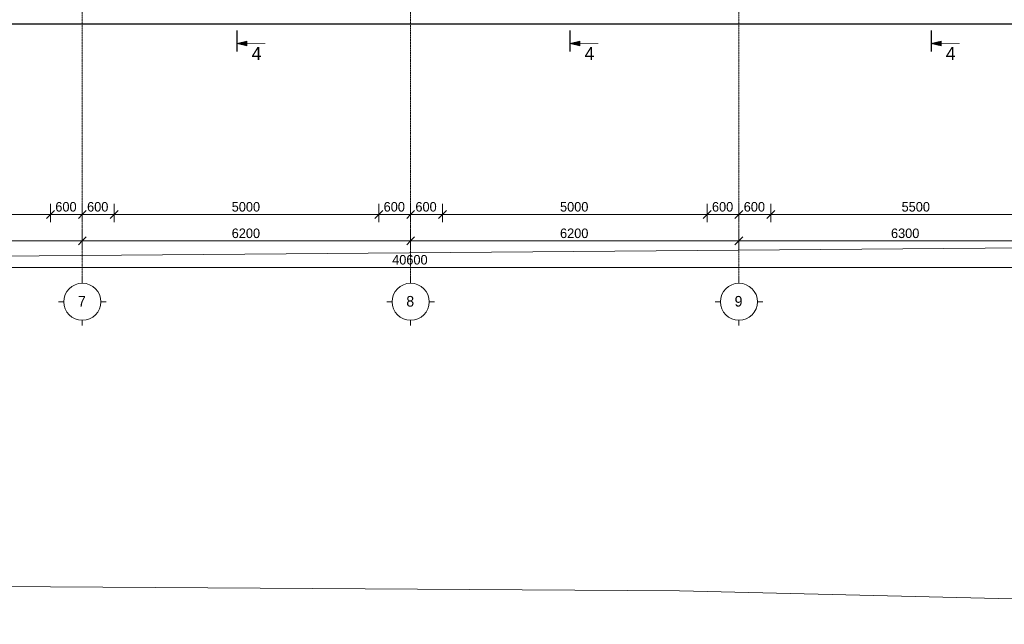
# Model space of a CAD drawing. Header units: millimetres. Extents: x -48420 to 597591, y -12038 to 48020.
# Tile 6 of 13: x 12917 to 31511, y -12038 to -625. Entities that reach past the tile are written whole.
import ezdxf

# ---------------------------------------------------------------- set-up
doc = ezdxf.new("R2010")
doc.units = ezdxf.units.MM
doc.linetypes.add('StructuralPlan-B01$0$Grid Line', pattern=[22.225, 12.7, -3.175, 3.175, -3.175])
doc.layers.get('Defpoints').update_dxf_attribs({"color": 6})
for name, color, linetype, lineweight in [('S - LINE', 7, 'Continuous', 15), ('S - TEXT', 7, 'Continuous', 9), ('StructuralPlan-B01$0$A-010-D_DIM', 7, 'Continuous', 5), ('StructuralPlan-B01$0$A-010-D_DIM-100', 7, 'Continuous', 5), ('StructuralPlan-B01$0$S-160-M_FOUND', 7, 'Continuous', 30), ('StructuralPlan-B01$0$Z-030-M_GRID', 7, 'Continuous', 5), ('StructuralPlan-B01$0$Z-033_T_GRIDREF', 7, 'Continuous', 5)]:
    doc.layers.add(name, color=color, linetype=linetype, lineweight=lineweight)
doc.layers.add('StructuralPlan-B01$0$A-010-M_LINE', color=7, linetype='Continuous', lineweight=5, true_color=0x00a600)
doc.styles.add('Cubicon', font='Cubicon.ttf')
doc.styles.add('StructuralPlan-B01$0$Cubicon_1', font='Cubicon.ttf', dxfattribs={"height": 200})
doc.styles.add('StructuralPlan-B01$0$Cubicon_2', font='Cubicon.ttf', dxfattribs={"height": 180})
doc.dimstyles.new('StructuralPlan-B01$0$CUB_DIM_1_8', dxfattribs={"dimscale": 304.8, "dimtxt": 181.601257, "dimasz": 0.492126, "dimexe": 0.492126, "dimexo": 0.0625, "dimgap": 0, "dimtad": 1, "dimdec": 0, "dimzin": 0, "dimdsep": 46, "dimtxsty": 'StructuralPlan-B01$0$Cubicon_2', "dimblk1": 'StructuralPlan-B01$0$_Oblique', "dimblk2": 'StructuralPlan-B01$0$_Oblique', "dimsah": 1, "dimcen": 0.09, "dimdle": 0.328084, "dimazin": 0, "dimtfac": 1, "dimtdec": 4, "dimtix": 1, "dimtmove": 0, "dimatfit": 3, "dimfxl": 0.656168, "dimfxlon": 1, "dimtvp": 1, "dimtolj": 1, "dimtzin": 0, "dimarcsym": 2})

# ---------------------------------------------------------------- blocks, each defined once
blk = doc.blocks.new('StructuralPlan-B01$0$Grid - 00_CUB_ღერძის თავი-752507-B01')
at = {"layer": 'StructuralPlan-B01$0$Z-033_T_GRIDREF'}
for p, q in [((0, 3.5), (0, 4.5)), ((-3.5, 0), (-4.5, 0)), ((3.5, 0), (4.5, 0)), ((0, -3.5), (0, -4.5))]:
    blk.add_line(p, q, dxfattribs=at)
blk.add_circle((0, 0), 3.5, dxfattribs=at)
blk = doc.blocks.new('StructuralPlan-B01$0$DIMBLOCK1-B01')
at = {"layer": 'StructuralPlan-B01$0$A-010-D_DIM-100', "transparency": 16777216}
for p, q in [((0, -5300), (0, -5100)), ((40600, -5300), (40600, -5100)), ((-100, -5300), (40700, -5300)), ((0, -5300), (-75, -5375)), ((0, -5300), (75, -5225)), ((0, -5300), (0, -5450)), ((40600, -5300), (40525, -5375)), ((40600, -5300), (40675, -5225)), ((40600, -5300), (40600, -5450))]:
    blk.add_line(p, q, dxfattribs=at)
at = {"layer": 'StructuralPlan-B01$0$A-010-D_DIM-100', "color": 0, "transparency": 16777216, "insert": (19951, -5067), "char_height": 180, "width": 838.16, "attachment_point": 1, "line_spacing_factor": 0.931288, "style": 'StructuralPlan-B01$0$Cubicon_2'}
blk.add_mtext('40600', dxfattribs=at)
blk = doc.blocks.new('StructuralPlan-B01$0$_Oblique')
at = {"color": 0, "linetype": 'ByBlock', "lineweight": -2}
blk.add_line((-0.5, -0.5), (0.5, 0.5), dxfattribs=at)
blk = doc.blocks.new('StructuralPlan-B01$0$DIMBLOCK3-B01')
at = {"layer": 'StructuralPlan-B01$0$A-010-D_DIM-100', "transparency": 16777216}
for p, q in [((7800, -4800), (7800, -4600)), ((14100, -4800), (14100, -4600)), ((7800, -4800), (7725, -4875)), ((7800, -4800), (7875, -4725)), ((7800, -4800), (14100, -4800)), ((7800, -4800), (7800, -4950)), ((14100, -4800), (14025, -4875)), ((14100, -4800), (14175, -4725)), ((14100, -4800), (14100, -4950))]:
    blk.add_line(p, q, dxfattribs=at)
at = {"layer": 'StructuralPlan-B01$0$A-010-D_DIM-100', "color": 0, "transparency": 16777216, "insert": (10671, -4567), "char_height": 180, "width": 670.53, "attachment_point": 1, "line_spacing_factor": 0.931288, "style": 'StructuralPlan-B01$0$Cubicon_2'}
blk.add_mtext('6300', dxfattribs=at)
blk = doc.blocks.new('StructuralPlan-B01$0$DIMBLOCK4-B01')
at = {"layer": 'StructuralPlan-B01$0$A-010-D_DIM-100', "transparency": 16777216}
for p, q in [((14100, -4800), (14100, -4600)), ((20300, -4800), (20300, -4600)), ((14100, -4800), (14025, -4875)), ((14100, -4800), (14175, -4725)), ((14100, -4800), (20300, -4800)), ((14100, -4800), (14100, -4950)), ((20300, -4800), (20225, -4875)), ((20300, -4800), (20375, -4725)), ((20300, -4800), (20300, -4950))]:
    blk.add_line(p, q, dxfattribs=at)
at = {"layer": 'StructuralPlan-B01$0$A-010-D_DIM-100', "color": 0, "transparency": 16777216, "insert": (16921, -4567), "char_height": 180, "width": 670.53, "attachment_point": 1, "line_spacing_factor": 0.931288, "style": 'StructuralPlan-B01$0$Cubicon_2'}
blk.add_mtext('6200', dxfattribs=at)
blk = doc.blocks.new('StructuralPlan-B01$0$DIMBLOCK5-B01')
at = {"layer": 'StructuralPlan-B01$0$A-010-D_DIM-100', "transparency": 16777216}
for p, q in [((20300, -4800), (20300, -4600)), ((26500, -4800), (26500, -4600)), ((20300, -4800), (20225, -4875)), ((20300, -4800), (20375, -4725)), ((20300, -4800), (26500, -4800)), ((20300, -4800), (20300, -4950)), ((26500, -4800), (26425, -4875)), ((26500, -4800), (26575, -4725)), ((26500, -4800), (26500, -4950))]:
    blk.add_line(p, q, dxfattribs=at)
at = {"layer": 'StructuralPlan-B01$0$A-010-D_DIM-100', "color": 0, "transparency": 16777216, "insert": (23121, -4567), "char_height": 180, "width": 670.53, "attachment_point": 1, "line_spacing_factor": 0.931288, "style": 'StructuralPlan-B01$0$Cubicon_2'}
blk.add_mtext('6200', dxfattribs=at)
blk = doc.blocks.new('StructuralPlan-B01$0$DIMBLOCK6-B01')
at = {"layer": 'StructuralPlan-B01$0$A-010-D_DIM-100', "transparency": 16777216}
for p, q in [((26500, -4800), (26500, -4600)), ((32800, -4800), (32800, -4600)), ((26500, -4800), (26425, -4875)), ((26500, -4800), (26575, -4725)), ((26500, -4800), (32800, -4800)), ((26500, -4800), (26500, -4950)), ((32800, -4800), (32725, -4875)), ((32800, -4800), (32875, -4725)), ((32800, -4800), (32800, -4950))]:
    blk.add_line(p, q, dxfattribs=at)
at = {"layer": 'StructuralPlan-B01$0$A-010-D_DIM-100', "color": 0, "transparency": 16777216, "insert": (29371, -4567), "char_height": 180, "width": 670.53, "attachment_point": 1, "line_spacing_factor": 0.931288, "style": 'StructuralPlan-B01$0$Cubicon_2'}
blk.add_mtext('6300', dxfattribs=at)
blk = doc.blocks.new('StructuralPlan-B01$0$DIMBLOCK13-B01')
at = {"layer": 'StructuralPlan-B01$0$A-010-D_DIM-100', "transparency": 16777216}
for p, q in [((8000, -4300), (8000, -4100)), ((8000, -4300), (8075, -4225)), ((13500, -4300), (13500, -4100)), ((13500, -4300), (13575, -4225)), ((8000, -4300), (7925, -4375)), ((8000, -4300), (13500, -4300)), ((8000, -4300), (8000, -4450)), ((13500, -4300), (13425, -4375)), ((13500, -4300), (13500, -4450))]:
    blk.add_line(p, q, dxfattribs=at)
at = {"layer": 'StructuralPlan-B01$0$A-010-D_DIM-100', "color": 0, "transparency": 16777216, "insert": (10471, -4067), "char_height": 180, "width": 670.53, "attachment_point": 1, "line_spacing_factor": 0.931288, "style": 'StructuralPlan-B01$0$Cubicon_2'}
blk.add_mtext('5500', dxfattribs=at)
blk = doc.blocks.new('StructuralPlan-B01$0$DIMBLOCK14-B01')
at = {"layer": 'StructuralPlan-B01$0$A-010-D_DIM-100', "transparency": 16777216}
for p, q in [((13500, -4300), (13500, -4100)), ((13500, -4300), (13575, -4225)), ((14100, -4300), (14100, -4100)), ((14100, -4300), (14175, -4225)), ((13500, -4300), (13425, -4375)), ((13500, -4300), (14100, -4300)), ((13500, -4300), (13500, -4450)), ((14100, -4300), (14025, -4375)), ((14100, -4300), (14100, -4450))]:
    blk.add_line(p, q, dxfattribs=at)
at = {"layer": 'StructuralPlan-B01$0$A-010-D_DIM-100', "color": 0, "transparency": 16777216, "insert": (13590, -4067), "char_height": 180, "width": 502.9, "attachment_point": 1, "line_spacing_factor": 0.931288, "style": 'StructuralPlan-B01$0$Cubicon_2'}
blk.add_mtext('600', dxfattribs=at)
blk = doc.blocks.new('StructuralPlan-B01$0$DIMBLOCK15-B01')
at = {"layer": 'StructuralPlan-B01$0$A-010-D_DIM-100', "transparency": 16777216}
for p, q in [((14100, -4300), (14100, -4100)), ((14100, -4300), (14175, -4225)), ((14700, -4300), (14700, -4100)), ((14700, -4300), (14775, -4225)), ((14100, -4300), (14025, -4375)), ((14100, -4300), (14700, -4300)), ((14100, -4300), (14100, -4450)), ((14700, -4300), (14625, -4375)), ((14700, -4300), (14700, -4450))]:
    blk.add_line(p, q, dxfattribs=at)
at = {"layer": 'StructuralPlan-B01$0$A-010-D_DIM-100', "color": 0, "transparency": 16777216, "insert": (14190, -4067), "char_height": 180, "width": 502.9, "attachment_point": 1, "line_spacing_factor": 0.931288, "style": 'StructuralPlan-B01$0$Cubicon_2'}
blk.add_mtext('600', dxfattribs=at)
blk = doc.blocks.new('StructuralPlan-B01$0$DIMBLOCK16-B01')
at = {"layer": 'StructuralPlan-B01$0$A-010-D_DIM-100', "transparency": 16777216}
for p, q in [((14700, -4300), (14700, -4100)), ((14700, -4300), (14775, -4225)), ((19700, -4300), (19700, -4100)), ((19700, -4300), (19775, -4225)), ((14700, -4300), (14625, -4375)), ((14700, -4300), (19700, -4300)), ((14700, -4300), (14700, -4450)), ((19700, -4300), (19625, -4375)), ((19700, -4300), (19700, -4450))]:
    blk.add_line(p, q, dxfattribs=at)
at = {"layer": 'StructuralPlan-B01$0$A-010-D_DIM-100', "color": 0, "transparency": 16777216, "insert": (16921, -4067), "char_height": 180, "width": 670.53, "attachment_point": 1, "line_spacing_factor": 0.931288, "style": 'StructuralPlan-B01$0$Cubicon_2'}
blk.add_mtext('5000', dxfattribs=at)
blk = doc.blocks.new('StructuralPlan-B01$0$DIMBLOCK17-B01')
at = {"layer": 'StructuralPlan-B01$0$A-010-D_DIM-100', "transparency": 16777216}
for p, q in [((19700, -4300), (19700, -4100)), ((19700, -4300), (19775, -4225)), ((20300, -4300), (20300, -4100)), ((20300, -4300), (20375, -4225)), ((19700, -4300), (19625, -4375)), ((19700, -4300), (20300, -4300)), ((19700, -4300), (19700, -4450)), ((20300, -4300), (20225, -4375)), ((20300, -4300), (20300, -4450))]:
    blk.add_line(p, q, dxfattribs=at)
at = {"layer": 'StructuralPlan-B01$0$A-010-D_DIM-100', "color": 0, "transparency": 16777216, "insert": (19790, -4067), "char_height": 180, "width": 502.9, "attachment_point": 1, "line_spacing_factor": 0.931288, "style": 'StructuralPlan-B01$0$Cubicon_2'}
blk.add_mtext('600', dxfattribs=at)
blk = doc.blocks.new('StructuralPlan-B01$0$DIMBLOCK18-B01')
at = {"layer": 'StructuralPlan-B01$0$A-010-D_DIM-100', "transparency": 16777216}
for p, q in [((20300, -4300), (20300, -4100)), ((20300, -4300), (20375, -4225)), ((20900, -4300), (20900, -4100)), ((20900, -4300), (20975, -4225)), ((20300, -4300), (20225, -4375)), ((20300, -4300), (20900, -4300)), ((20300, -4300), (20300, -4450)), ((20900, -4300), (20825, -4375)), ((20900, -4300), (20900, -4450))]:
    blk.add_line(p, q, dxfattribs=at)
at = {"layer": 'StructuralPlan-B01$0$A-010-D_DIM-100', "color": 0, "transparency": 16777216, "insert": (20390, -4067), "char_height": 180, "width": 502.9, "attachment_point": 1, "line_spacing_factor": 0.931288, "style": 'StructuralPlan-B01$0$Cubicon_2'}
blk.add_mtext('600', dxfattribs=at)
blk = doc.blocks.new('StructuralPlan-B01$0$DIMBLOCK19-B01')
at = {"layer": 'StructuralPlan-B01$0$A-010-D_DIM-100', "transparency": 16777216}
for p, q in [((20900, -4300), (20900, -4100)), ((20900, -4300), (20975, -4225)), ((25900, -4300), (25900, -4100)), ((25900, -4300), (25975, -4225)), ((20900, -4300), (20825, -4375)), ((20900, -4300), (25900, -4300)), ((20900, -4300), (20900, -4450)), ((25900, -4300), (25825, -4375)), ((25900, -4300), (25900, -4450))]:
    blk.add_line(p, q, dxfattribs=at)
at = {"layer": 'StructuralPlan-B01$0$A-010-D_DIM-100', "color": 0, "transparency": 16777216, "insert": (23121, -4067), "char_height": 180, "width": 670.53, "attachment_point": 1, "line_spacing_factor": 0.931288, "style": 'StructuralPlan-B01$0$Cubicon_2'}
blk.add_mtext('5000', dxfattribs=at)
blk = doc.blocks.new('StructuralPlan-B01$0$DIMBLOCK20-B01')
at = {"layer": 'StructuralPlan-B01$0$A-010-D_DIM-100', "transparency": 16777216}
for p, q in [((25900, -4300), (25900, -4100)), ((25900, -4300), (25975, -4225)), ((26500, -4300), (26500, -4100)), ((26500, -4300), (26575, -4225)), ((25900, -4300), (25825, -4375)), ((25900, -4300), (26500, -4300)), ((25900, -4300), (25900, -4450)), ((26500, -4300), (26425, -4375)), ((26500, -4300), (26500, -4450))]:
    blk.add_line(p, q, dxfattribs=at)
at = {"layer": 'StructuralPlan-B01$0$A-010-D_DIM-100', "color": 0, "transparency": 16777216, "insert": (25990, -4067), "char_height": 180, "width": 502.9, "attachment_point": 1, "line_spacing_factor": 0.931288, "style": 'StructuralPlan-B01$0$Cubicon_2'}
blk.add_mtext('600', dxfattribs=at)
blk = doc.blocks.new('StructuralPlan-B01$0$DIMBLOCK21-B01')
at = {"layer": 'StructuralPlan-B01$0$A-010-D_DIM-100', "transparency": 16777216}
for p, q in [((26500, -4300), (26500, -4100)), ((26500, -4300), (26575, -4225)), ((27100, -4300), (27100, -4100)), ((27100, -4300), (27175, -4225)), ((26500, -4300), (26425, -4375)), ((26500, -4300), (27100, -4300)), ((26500, -4300), (26500, -4450)), ((27100, -4300), (27025, -4375)), ((27100, -4300), (27100, -4450))]:
    blk.add_line(p, q, dxfattribs=at)
at = {"layer": 'StructuralPlan-B01$0$A-010-D_DIM-100', "color": 0, "transparency": 16777216, "insert": (26590, -4067), "char_height": 180, "width": 502.9, "attachment_point": 1, "line_spacing_factor": 0.931288, "style": 'StructuralPlan-B01$0$Cubicon_2'}
blk.add_mtext('600', dxfattribs=at)
blk = doc.blocks.new('StructuralPlan-B01$0$DIMBLOCK22-B01')
at = {"layer": 'StructuralPlan-B01$0$A-010-D_DIM-100', "transparency": 16777216}
for p, q in [((27100, -4300), (27100, -4100)), ((27100, -4300), (27175, -4225)), ((32600, -4300), (32600, -4100)), ((32600, -4300), (32675, -4225)), ((27100, -4300), (27025, -4375)), ((27100, -4300), (32600, -4300)), ((27100, -4300), (27100, -4450)), ((32600, -4300), (32525, -4375)), ((32600, -4300), (32600, -4450))]:
    blk.add_line(p, q, dxfattribs=at)
at = {"layer": 'StructuralPlan-B01$0$A-010-D_DIM-100', "color": 0, "transparency": 16777216, "insert": (29571, -4067), "char_height": 180, "width": 670.53, "attachment_point": 1, "line_spacing_factor": 0.931288, "style": 'StructuralPlan-B01$0$Cubicon_2'}
blk.add_mtext('5500', dxfattribs=at)
blk = doc.blocks.new('Section REV11')
at = {"layer": 'S - TEXT', "ltscale": 20, "transparency": 33554687}
h = blk.add_hatch(color=256, dxfattribs=at)
h.dxf.hatch_style = 1
h.paths.add_polyline_path([(-150, 335), (-150, 265), (0, 300)])
at = {"layer": 'Defpoints'}
blk.add_point((0, 0), dxfattribs=at)
at = {"layer": 'S - TEXT', "ltscale": 20, "transparency": 33554687}
blk.add_lwpolyline([(-427, 300, 10, 10, 0), (-150, 300, 0, 0, 0)], format="xyseb", dxfattribs=at)
blk.add_lwpolyline([(-150, 335), (-150, 265), (0, 300)], close=True, dxfattribs=at)
at = {"layer": 'S - TEXT', "ltscale": 20, "transparency": 33554687, "const_width": 20}
blk.add_lwpolyline([(0, 425), (0, 100)], dxfattribs=at)
blk = doc.blocks.new('StructuralPlan-B01')
at = {"layer": 'StructuralPlan-B01$0$A-010-M_LINE', "color": 1, "lineweight": 15, "true_color": 0xff0000, "transparency": 33554684}
for p, q in [((-16354.1, -5317), (37966.4, -4885.9)), ((25378.4, -11405.5), (9800.9, -11308.1)), ((51112, -12038.3), (25378.4, -11405.5))]:
    blk.add_line(p, q, dxfattribs=at)
at = {"layer": 'StructuralPlan-B01$0$S-160-M_FOUND', "transparency": 33554684}
blk.add_line((-300, -700), (41400, -700), dxfattribs=at)
at = {"layer": 'StructuralPlan-B01$0$Z-030-M_GRID', "linetype": 'StructuralPlan-B01$0$Grid Line', "transparency": 33554684}
for p, q in [((14100, 22900), (14100, -5500)), ((20300, 22900), (20300, -5500)), ((26500, 22900), (26500, -5500))]:
    blk.add_line(p, q, dxfattribs=at)
at = {"layer": 'StructuralPlan-B01$0$Z-033_T_GRIDREF', "transparency": 33554684, "xscale": 99.99999999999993, "yscale": 99.99999999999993, "zscale": 99.99999999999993, "rotation": 180}
for p in [(14100, -5950), (20300, -5950), (26500, -5950)]:
    blk.add_blockref('StructuralPlan-B01$0$Grid - 00_CUB_ღერძის თავი-752507-B01', p, dxfattribs=at)
at = {"layer": 'StructuralPlan-B01$0$Z-033_T_GRIDREF', "transparency": 33554684, "char_height": 200, "width": 192.405, "attachment_point": 1, "style": 'StructuralPlan-B01$0$Cubicon_1'}
for s, insert in [('\\fCubicon|b0|i0|c204|p2|;7', (14017.6, -5840.2)), ('\\fCubicon|b0|i0|c204|p2|;8', (20217.6, -5840.2)), ('\\fCubicon|b0|i0|c204|p2|;9', (26417.6, -5840.2))]:
    blk.add_mtext(s, dxfattribs=dict(at, insert=insert))
at = {"layer": 'StructuralPlan-B01$0$A-010-D_DIM', "transparency": 33554684}
for base, p1, p2, override, picture, middle in [((13500, -4300), (8000, -4100), (13500, -4100), {"dimpost": '<>', "dimfxl": 5499.999976}, 'StructuralPlan-B01$0$DIMBLOCK13-B01', (10750, -4208.2)), ((14100, -4300), (13500, -4100), (14100, -4100), {"dimpost": '<>', "dimfxl": 600}, 'StructuralPlan-B01$0$DIMBLOCK14-B01', (13800, -4208.2)), ((14700, -4300), (14100, -4100), (14700, -4100), {"dimpost": '<>', "dimfxl": 600}, 'StructuralPlan-B01$0$DIMBLOCK15-B01', (14400, -4208.2)), ((19700, -4300), (14700, -4100), (19700, -4100), {"dimpost": '<>', "dimfxl": 5000}, 'StructuralPlan-B01$0$DIMBLOCK16-B01', (17200, -4208.2)), ((20300, -4300), (19700, -4100), (20300, -4100), {"dimpost": '<>', "dimfxl": 600}, 'StructuralPlan-B01$0$DIMBLOCK17-B01', (20000, -4208.2)), ((20900, -4300), (20300, -4100), (20900, -4100), {"dimpost": '<>', "dimfxl": 600}, 'StructuralPlan-B01$0$DIMBLOCK18-B01', (20600, -4208.2)), ((25900, -4300), (20900, -4100), (25900, -4100), {"dimpost": '<>', "dimfxl": 5000}, 'StructuralPlan-B01$0$DIMBLOCK19-B01', (23400, -4208.2)), ((26500, -4300), (25900, -4100), (26500, -4100), {"dimpost": '<>', "dimfxl": 600}, 'StructuralPlan-B01$0$DIMBLOCK20-B01', (26200, -4208.2)), ((27100, -4300), (26500, -4100), (27100, -4100), {"dimpost": '<>', "dimfxl": 600}, 'StructuralPlan-B01$0$DIMBLOCK21-B01', (26800, -4208.2)), ((32600, -4300), (27100, -4100), (32600, -4100), {"dimpost": '<>', "dimfxl": 5499.999976}, 'StructuralPlan-B01$0$DIMBLOCK22-B01', (29850, -4208.2)), ((14100, -4800), (7800, -4600), (14100, -4600), {"dimpost": '<>', "dimfxl": 6299.999976}, 'StructuralPlan-B01$0$DIMBLOCK3-B01', (10950, -4708.1)), ((20300, -4800), (14100, -4600), (20300, -4600), {"dimpost": '<>', "dimfxl": 6200}, 'StructuralPlan-B01$0$DIMBLOCK4-B01', (17200, -4708.2)), ((26500, -4800), (20300, -4600), (26500, -4600), {"dimpost": '<>', "dimfxl": 6200}, 'StructuralPlan-B01$0$DIMBLOCK5-B01', (23400, -4708.2)), ((32800, -4800), (26500, -4600), (32800, -4600), {"dimpost": '<>', "dimfxl": 6299.999976}, 'StructuralPlan-B01$0$DIMBLOCK6-B01', (29650, -4708.1)), ((40600, -5300), (0, -5100), (40600, -5100), {"dimpost": '<>', "dimfxl": 40599.999976}, 'StructuralPlan-B01$0$DIMBLOCK1-B01', (20300, -5208.2))]:
    dim = blk.add_linear_dim(base=base, p1=p1, p2=p2, dimstyle='StructuralPlan-B01$0$CUB_DIM_1_8', override=override, dxfattribs=at)
    dim.commit()
    dim.dimension.update_dxf_attribs({"geometry": picture, "text_midpoint": middle})

msp = doc.modelspace()

# ---------------------------------------------------------------- block references
at = {"layer": 'S - LINE'}
msp.add_blockref('StructuralPlan-B01', (0, 0), dxfattribs=at)
at = {"layer": 'S - TEXT', "transparency": 33554684, "xscale": 1.25, "yscale": 1.25, "zscale": 1.25, "rotation": 180}
for p in [(17022, -700), (23310, -700), (30131, -700)]:
    msp.add_blockref('Section REV11', p, dxfattribs=at)

# ---------------------------------------------------------------- texts
at = {"layer": 'S - TEXT', "transparency": 33554684, "char_height": 250, "attachment_point": 5, "style": 'Cubicon'}
for insert in [(17389, -1263), (23677, -1263), (30498, -1263)]:
    msp.add_mtext('4', dxfattribs=dict(at, insert=insert))

doc.saveas('drawing.dxf')
